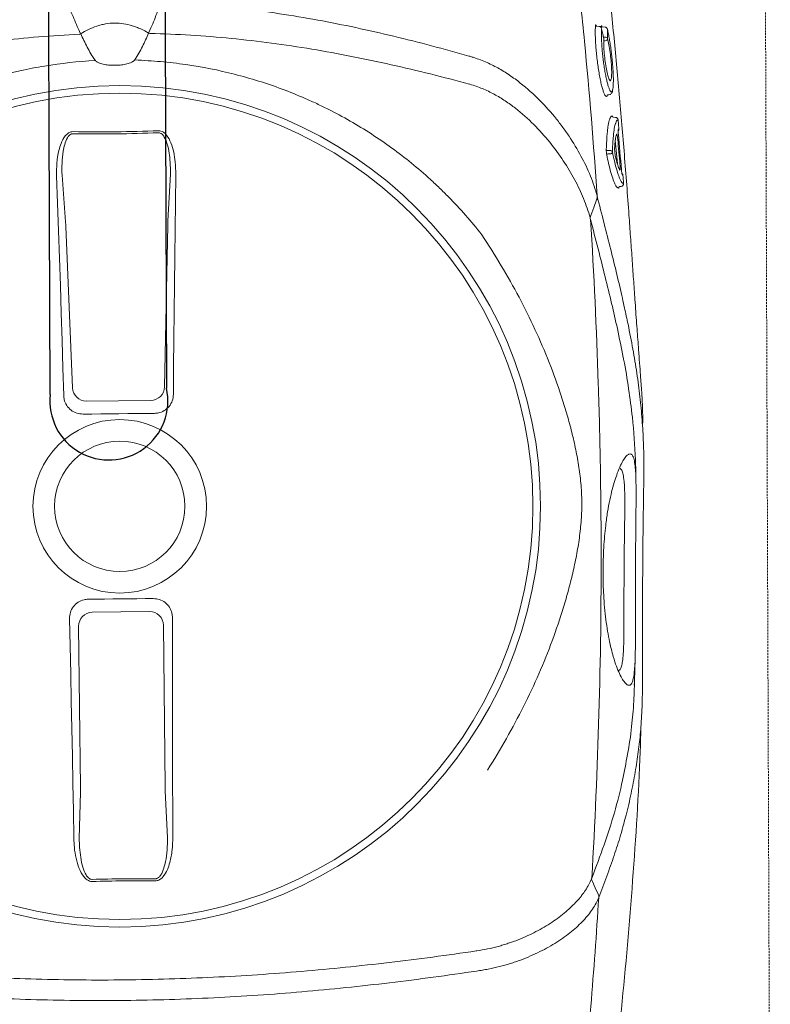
# Model space of a CAD drawing. Header units: inches. Extents: x 1703 to 137267, y -37098 to 14102.
# Tile 30 of 142: x 39345 to 39536, y 7612 to 7862. Entities that reach past the tile are written whole.
import ezdxf

# ---------------------------------------------------------------- set-up
doc = ezdxf.new("R2010")
doc.units = ezdxf.units.IN
doc.header["$MEASUREMENT"] = 0
doc.linetypes.add('11aa1PB-bd$0$11aa1PB-af$0$TRATTEGGIATA', pattern=[0.75, 0.5, -0.25])
doc.layers.add('CKD Equipments', color=252, linetype='Continuous', lineweight=0)
doc.layers.add('FAINTEQUIP', color=252, linetype='Continuous', lineweight=0)
doc.layers.add('EQUIPMENT', color=1, linetype='Continuous')

# ---------------------------------------------------------------- blocks, each defined once
blk = doc.blocks.new('G$C62143A14')
at = {"linetype": 'Continuous', "lineweight": 0}
for p, q in [((295.02, 347.96), (294.44, 348.02)), ((296.51, 347.79), (295.72, 347.85)), ((295.57, 347.57), (295.56, 347.78)), ((295.62, 347.42), (295.63, 347.34)), ((297.11, 347.26), (297.12, 347.17)), ((297.14, 330.54), (297.51, 330.6)), ((299.19, 324.84), (298.65, 324.89)), ((299.65, 313.02), (299.11, 319.03)), ((186.05, 310.43), (185.4, 298.56)), ((159.41, 298.28), (158.51, 310.14)), ((299.93, 306.87), (299.54, 307.1)), ((300.25, 307.25), (300.6, 307.28)), ((161.16, 256.1), (159.47, 297.14)), ((185.36, 297.41), (184.56, 256.36)), ((181.11, 252.93), (164.68, 252.75)), ((166.18, 199.09), (180.76, 199.25)), ((163.17, 154.51), (162.73, 195.56)), ((184.29, 195.79), (184.73, 154.75)), ((162.89, 141.56), (163.17, 153.37)), ((184.76, 153.6), (185.3, 141.8)), ((263.88, 107.91), (263.87, 107.91))]:
    blk.add_line(p, q, dxfattribs=at)
at = {"linetype": 'Continuous', "lineweight": 0, "flags": 128}
for points in [[(297.14, 316.41), (297.53, 316.42), (297.75, 316.42)], [(297.76, 315.55), (297.54, 315.55), (297.25, 315.55)], [(187.42, 310.28), (187.32, 303.32), (187.24, 296.35), (187.15, 289.38), (187.08, 282.4), (187.01, 275.42), (186.94, 268.44), (186.88, 261.45), (186.82, 254.46)], [(158.93, 254.16), (158.73, 261.15), (158.52, 268.13), (158.3, 275.11), (158.08, 282.09), (157.85, 289.07), (157.62, 296.03), (157.38, 303), (157.14, 309.95)], [(294.35, 303.89), (293.65, 301.9), (292.93, 299.88)], [(294.36, 303.9), (294.36, 303.9), (294.36, 303.9)], [(182.02, 249.63), (179.75, 249.61), (177.48, 249.59), (175.2, 249.56), (172.93, 249.54), (170.66, 249.51), (168.39, 249.49), (166.11, 249.46), (163.84, 249.43)], [(165.21, 202.39), (167.27, 202.41), (169.32, 202.43), (171.38, 202.45), (173.44, 202.47), (175.49, 202.49), (177.55, 202.52), (179.61, 202.54), (181.66, 202.57)], [(186.57, 197.69), (186.57, 190.71), (186.56, 183.73), (186.57, 176.75), (186.58, 169.78), (186.59, 162.81), (186.61, 155.85), (186.64, 148.89), (186.67, 141.94)], [(161.51, 141.67), (161.39, 148.62), (161.27, 155.58), (161.14, 162.54), (161, 169.51), (160.86, 176.48), (160.72, 183.45), (160.56, 190.43), (160.41, 197.41)], [(294.76, 127.41), (294.02, 129.04), (293.28, 130.69)]]:
    blk.add_lwpolyline(points, dxfattribs=at)
at = {"linetype": 'Continuous', "lineweight": 0}
for radius in [106.93, 105, 22.05, 16.56]:
    blk.add_circle((173.18, 226), radius, dxfattribs=at)
for centre, radius, start, end in [((294.94, 347.26), 0.7, 12.661, 83.5815), ((157.41, 358.16), 13.42, 294.4256, 295.9261), ((157.61, 342.91), 6.49, 29.2266, 32.2639), ((186.11, 358.47), 13.42, 245.3063, 246.8069), ((296.43, 347.09), 0.7, 13.9483, 83.5267), ((296.58, 344.61), 0.647, 25.9821, 94.7257), ((296.48, 344.98), 0.693, 275.2747, 353.0745), ((298.68, 325.23), 0.348, 185.1947, 265.5072), ((299.12, 324.15), 0.697, 5.1574, 85.494), ((168.31, 679.42), 358.79, 268.8832, 272.3492), ((168.31, 679.3), 358.14, 268.8832, 272.3493), ((299.33, 321.9), 0.695, 318.7848, 5.7695), ((297.12, 316.75), 0.335, 206.4693, 272.844), ((297.27, 315.2), 0.351, 93.7086, 162.6713), ((297.78, 315.75), 0.67, 26.2861, 92.8593), ((297.71, 316.25), 0.701, 273.6779, 342.8405), ((300.37, 310.04), 0.693, 4.1684, 50.6673), ((300.53, 307.98), 0.698, 275.8053, 4.7892), ((300.28, 306.9), 0.349, 95.7954, 184.7427), ((164.68, 256.28), 3.53, 182.7979, 269.9804), ((181.03, 256.45), 3.53, 271.252, 358.4345), ((166.26, 195.57), 3.53, 91.3072, 180.1404), ((180.76, 195.72), 3.53, 1.0921, 89.9252), ((178.06, -227.41), 358.79, 89.3354, 91.8971), ((178.06, -227.34), 358.19, 89.3355, 91.897)]:
    blk.add_arc(centre, radius, start, end, dxfattribs=at)
for centre, major_axis, start_param, end_param in [((159.19, 296.52), (0.09, -3.5), 1.744011, 2.093077), ((185.66, 296.81), (-0.02, -3.5), 4.190109, 4.539174), ((162.86, 155.12), (0.09, -3.5), 1.045879, 1.394945), ((185.03, 155.36), (-0.02, -3.5), 4.88824, 5.237306)]:
    blk.add_ellipse(centre, major_axis=major_axis, ratio=0.086139, start_param=start_param, end_param=end_param, dxfattribs=at)
for points, knots in [([(286.94, 383.13), (287.76, 376.65), (288.53, 370.15), (289.98, 357.15), (290.66, 350.64), (292.54, 331.08), (293.61, 318), (294.49, 304.89)], [0, 0, 0, 0, 0.25, 0.25, 0.5, 0.5, 1, 1, 1, 1]), ([(306.03, 246.53), (306.05, 246.74), (306.1, 247.44), (306.09, 249.1), (306.02, 251.41), (305.91, 253.61), (305.79, 255.51), (305.64, 257.64), (305.45, 260.19), (305.22, 263.27), (304.97, 266.57), (304.74, 269.7), (304.53, 272.52), (304.32, 275.47), (304.06, 279.2), (303.74, 283.72), (303.37, 289.07), (302.98, 294.49), (302.53, 300.72), (302.02, 307.68), (301.42, 315.36), (300.79, 323.06), (300.12, 330.75), (299.43, 338.41), (298.7, 346.04), (297.93, 353.61), (297.11, 361.08), (296.25, 368.42), (295.34, 375.55), (294.6, 380.92), (294.16, 383.8), (294.06, 384.46)], [0, 0, 0, 0, 0.00345, 0.046619, 0.089766, 0.112425, 0.13508, 0.158154, 0.181221, 0.209069, 0.237397, 0.25624, 0.275086, 0.294404, 0.313726, 0.346115, 0.37852, 0.411676, 0.44484, 0.491581, 0.538367, 0.585123, 0.633242, 0.681401, 0.729516, 0.779903, 0.830337, 0.880732, 0.93264, 0.98459, 1, 1, 1, 1]), ([(82.05, 338.49), (88.31, 340.43), (94.62, 342.26), (104.17, 344.77), (107.37, 345.57), (113.78, 347.08), (117, 347.79), (126.68, 349.77), (133.19, 350.9), (143.02, 352.25), (146.31, 352.64), (152.9, 353.29), (156.2, 353.56), (159.5, 353.76)], [0, 0, 0, 0, 0.25, 0.25, 0.375, 0.375, 0.5, 0.5, 0.75, 0.75, 0.875, 0.875, 1, 1, 1, 1]), ([(159.99, 353.53), (160.13, 353.19), (160.28, 352.84), (160.43, 352.5), (160.72, 351.82), (161.01, 351.14), (161.3, 350.47), (161.59, 349.79), (161.88, 349.11), (162.18, 348.43), (162.47, 347.76), (162.76, 347.08), (163.05, 346.4)], [0.0002616, 0.0002616, 0.0002616, 0.0002616, 0.00188464, 0.00188464, 0.00188464, 0.00508207, 0.00508207, 0.00508207, 0.00827951, 0.00827951, 0.00827951, 0.01147698, 0.01147698, 0.01147698, 0.01147698]), ([(180.5, 346.27), (181.01, 347.27), (181.28, 347.96), (181.56, 348.64), (181.83, 349.32), (182.11, 350.01), (182.38, 350.69), (182.66, 351.38), (182.94, 352.06), (183.21, 352.74), (183.35, 353.09), (183.49, 353.44), (183.64, 353.79)], [0, 0, 0, 0, 0.00319655, 0.00319655, 0.00319655, 0.00639307, 0.00639307, 0.00639307, 0.00958958, 0.00958958, 0.00958958, 0.01121538, 0.01121538, 0.01121538, 0.01121538]), ([(184.11, 354.02), (187.42, 353.89), (190.73, 353.7), (197.33, 353.19), (200.62, 352.87), (210.48, 351.74), (217.01, 350.75), (226.74, 348.97), (229.97, 348.33), (236.41, 346.95), (239.63, 346.22), (249.23, 343.92), (255.57, 342.23), (261.88, 340.42)], [0, 0, 0, 0, 0.125, 0.125, 0.25, 0.25, 0.5, 0.5, 0.625, 0.625, 0.75, 0.75, 1, 1, 1, 1]), ([(180.5, 346.27), (179.86, 346.65), (179.19, 347.01), (178.15, 347.48), (177.8, 347.62), (177.09, 347.9), (176.73, 348.02), (174.91, 348.58), (173.41, 348.82), (171.09, 348.8), (170.32, 348.73), (169.18, 348.53), (168.8, 348.44), (168.06, 348.25), (167.7, 348.14), (165.9, 347.54), (164.56, 346.88), (163.28, 346.09)], [0, 0, 0, 0, 0.125, 0.125, 0.1875, 0.1875, 0.25, 0.25, 0.5, 0.5, 0.625, 0.625, 0.6875, 0.6875, 0.75, 0.75, 1, 1, 1, 1]), ([(296.72, 330.21), (296.64, 330.29), (296.48, 330.46), (296.21, 331.05), (295.92, 331.89), (295.62, 332.98), (295.33, 334.28), (295.04, 335.76), (294.78, 337.37), (294.55, 339.07), (294.35, 340.79), (294.2, 342.5), (294.09, 344.13), (294.03, 345.63), (294.02, 346.99), (294.05, 347.73), (294.07, 348.1)], [0, 0, 0, 0, 0.071618, 0.142753, 0.213878, 0.286427, 0.35898, 0.431664, 0.504338, 0.576108, 0.647879, 0.719404, 0.790924, 0.860781, 0.930635, 1, 1, 1, 1]), ([(294.07, 348.1), (294.07, 348.14), (294.08, 348.25), (294.11, 348.34), (294.16, 348.32), (294.21, 348.25), (294.23, 348.16), (294.23, 348.15)], [0, 0, 0, 0, 0.154961, 0.423114, 0.700286, 0.983621, 1, 1, 1, 1]), ([(294.44, 348.03), (294.42, 348.03), (294.36, 348.03), (294.29, 348.08), (294.24, 348.12), (294.22, 348.15), (294.22, 348.15), (294.22, 348.15)], [0, 0, 0, 0, 0.182746, 0.439819, 0.656767, 0.84565, 1, 1, 1, 1]), ([(295.56, 347.78), (295.56, 347.89), (295.56, 347.98), (295.58, 348.11), (295.59, 348.15), (295.61, 348.17), (295.62, 348.16), (295.64, 348.15), (295.65, 348.13), (295.67, 348.09), (295.68, 348.06), (295.7, 347.99), (295.71, 347.95), (295.72, 347.85)], [0, 0, 0, 0, 0.25, 0.25, 0.5, 0.5, 0.625, 0.625, 0.75, 0.75, 0.875, 0.875, 1, 1, 1, 1]), ([(162.9, 345.95), (156.01, 345.65), (149.15, 345.08), (138.9, 343.85), (135.48, 343.38), (128.69, 342.33), (125.3, 341.74), (115.17, 339.84), (108.47, 338.36), (98.51, 335.9), (95.2, 335.04), (88.61, 333.25), (85.33, 332.31), (82.06, 331.35)], [0, 0, 0, 0, 0.25, 0.25, 0.375, 0.375, 0.5, 0.5, 0.75, 0.75, 0.875, 0.875, 1, 1, 1, 1]), ([(163.28, 346.09), (163.79, 344.92), (164.33, 343.78), (165.22, 342.1), (165.53, 341.55), (166.18, 340.47), (166.53, 339.93), (166.9, 339.41)], [0, 0, 0, 0, 0.5, 0.5, 0.75, 0.75, 1, 1, 1, 1]), ([(177.03, 339.52), (177.39, 340.05), (177.72, 340.59), (178.35, 341.69), (178.65, 342.25), (179.5, 343.94), (180.02, 345.1), (180.5, 346.27)], [0, 0, 0, 0, 0.25, 0.25, 0.5, 0.5, 1, 1, 1, 1]), ([(262.02, 333.28), (258.73, 334.18), (255.43, 335.04), (248.8, 336.69), (245.48, 337.48), (235.46, 339.73), (228.74, 341.06), (218.57, 342.75), (215.17, 343.26), (208.35, 344.16), (204.93, 344.56), (194.65, 345.57), (187.78, 345.99), (180.88, 346.15)], [0, 0, 0, 0, 0.125, 0.125, 0.25, 0.25, 0.5, 0.5, 0.625, 0.625, 0.75, 0.75, 1, 1, 1, 1]), ([(295.63, 347.34), (295.62, 347.01), (295.59, 346.34), (295.6, 345.13), (295.65, 343.78), (295.75, 342.35), (295.88, 340.86), (296.05, 339.36), (296.26, 337.87), (296.48, 336.46), (296.73, 335.15), (296.99, 333.98), (297.26, 332.99), (297.49, 332.28), (297.62, 332.01), (297.67, 331.9)], [0, 0, 0, 0, 0.077175, 0.156582, 0.233739, 0.313124, 0.390191, 0.469435, 0.547696, 0.628206, 0.706882, 0.787758, 0.867927, 0.950446, 1, 1, 1, 1]), ([(296.18, 344.87), (296.1, 345.24), (296.02, 345.6), (295.94, 345.96), (295.84, 346.42), (295.73, 346.88), (295.63, 347.34)], [0, 0, 0, 0, 0.002000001, 0.002000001, 0.002000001, 0.004555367, 0.004555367, 0.004555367, 0.004555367]), ([(298.45, 331.95), (298.46, 331.99), (298.52, 332.19), (298.57, 332.76), (298.62, 333.69), (298.62, 334.81), (298.58, 336.08), (298.5, 337.45), (298.38, 338.92), (298.23, 340.41), (298.05, 341.92), (297.84, 343.39), (297.62, 344.77), (297.38, 346.07), (297.21, 346.8), (297.12, 347.17)], [0, 0, 0, 0, 0.020975, 0.103092, 0.183625, 0.266595, 0.345335, 0.426326, 0.505338, 0.586596, 0.666706, 0.749125, 0.829586, 0.912317, 1, 1, 1, 1]), ([(297.12, 347.17), (297.13, 346.81), (297.13, 346.45), (297.14, 346.09), (297.15, 345.69), (297.16, 345.29), (297.16, 344.9)], [0, 0, 0, 0, 0.002000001, 0.002000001, 0.002000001, 0.004185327, 0.004185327, 0.004185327, 0.004185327]), ([(296.09, 345.25), (296.17, 345.25), (296.31, 345.25), (296.46, 345.26), (296.53, 345.26)], [0, 0, 0, 0, 0.492258, 1, 1, 1, 1]), ([(297.58, 334.47), (297.49, 334.68), (297.28, 335.14), (296.94, 336.58), (296.61, 338.45), (296.35, 340.55), (296.19, 342.58), (296.15, 344.02), (296.17, 344.68), (296.18, 344.87)], [0, 0, 0, 0, 0.13658, 0.298557, 0.459137, 0.618553, 0.777567, 0.932744, 1, 1, 1, 1]), ([(296.54, 344.29), (296.47, 344.29), (296.39, 344.29), (296.32, 344.28), (296.25, 344.28), (296.18, 344.28), (296.16, 344.28)], [0.0009424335, 0.0009424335, 0.0009424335, 0.0009424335, 0.0012598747, 0.0012598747, 0.0012598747, 0.0015659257, 0.0015659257, 0.0015659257, 0.0015659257]), ([(297.16, 344.9), (297.28, 344.39), (297.51, 343.38), (297.82, 341.35), (298.05, 339.26), (298.19, 337.27), (298.2, 335.69), (298.16, 334.78), (298.09, 334.62), (298.08, 334.61)], [0, 0, 0, 0, 0.171047, 0.337716, 0.501919, 0.665785, 0.826587, 0.987812, 1, 1, 1, 1]), ([(261.89, 340.42), (262.18, 340.34), (262.47, 340.26), (263.05, 340.09), (263.34, 340), (264.19, 339.71), (264.75, 339.51), (266.4, 338.85), (267.46, 338.35), (269.53, 337.27), (270.53, 336.68), (272.48, 335.43), (273.41, 334.77), (276.1, 332.73), (277.76, 331.28), (280.86, 328.24), (282.3, 326.66), (283.99, 324.62), (284.32, 324.21), (284.96, 323.38), (285.28, 322.97), (286.2, 321.73), (286.79, 320.9), (288.47, 318.4), (289.48, 316.71), (291.29, 313.34), (292.1, 311.64), (293.13, 309.09), (293.45, 308.23), (294.02, 306.53), (294.28, 305.68), (294.5, 304.84)], [0, 0, 0, 0, 0.015625, 0.015625, 0.03125, 0.03125, 0.0625, 0.0625, 0.125, 0.125, 0.1875, 0.1875, 0.25, 0.25, 0.375, 0.375, 0.5, 0.5, 0.53125, 0.53125, 0.5625, 0.5625, 0.625, 0.625, 0.75, 0.75, 0.875, 0.875, 0.9375, 0.9375, 1, 1, 1, 1]), ([(79.75, 293.03), (82.31, 296.45), (85.04, 299.7), (90.82, 305.84), (93.86, 308.74), (100.26, 314.21), (103.61, 316.77), (108.01, 319.76), (108.9, 320.35), (110.69, 321.5), (111.6, 322.06), (114.34, 323.72), (116.19, 324.76), (121.81, 327.74), (125.65, 329.52), (133.49, 332.64), (137.5, 334), (142.63, 335.43), (143.66, 335.7), (145.73, 336.21), (146.78, 336.46), (149.91, 337.15), (152, 337.55), (158.29, 338.58), (162.49, 339.04), (166.97, 339.32)], [0, 0, 0, 0, 0.125, 0.125, 0.25, 0.25, 0.375, 0.375, 0.40625, 0.40625, 0.4375, 0.4375, 0.5, 0.5, 0.625, 0.625, 0.75, 0.75, 0.78125, 0.78125, 0.8125, 0.8125, 0.875, 0.875, 1, 1, 1, 1]), ([(166.9, 339.41), (166.97, 339.32), (167.04, 339.24), (167.21, 339.09), (167.3, 339.02), (167.59, 338.84), (167.79, 338.74), (168.21, 338.57), (168.43, 338.5), (168.86, 338.38), (169.08, 338.33), (169.74, 338.21), (170.18, 338.15), (171.08, 338.08), (171.53, 338.07), (172.43, 338.08), (172.88, 338.1), (173.77, 338.19), (174.21, 338.25), (174.86, 338.39), (175.08, 338.45), (175.51, 338.58), (175.72, 338.65), (176.14, 338.83), (176.35, 338.93), (176.63, 339.12), (176.72, 339.19), (176.89, 339.34), (176.96, 339.43), (177.03, 339.52)], [0, 0, 0, 0, 0.03125, 0.03125, 0.0625, 0.0625, 0.125, 0.125, 0.1875, 0.1875, 0.25, 0.25, 0.375, 0.375, 0.5, 0.5, 0.625, 0.625, 0.75, 0.75, 0.8125, 0.8125, 0.875, 0.875, 0.9375, 0.9375, 0.96875, 0.96875, 1, 1, 1, 1]), ([(176.96, 339.43), (179.33, 339.32), (181.45, 339.19), (184.64, 338.91), (185.7, 338.8), (187.83, 338.55), (188.88, 338.42), (194.15, 337.67), (198.29, 336.84), (206.46, 334.76), (210.49, 333.5), (216.42, 331.29), (218.39, 330.49), (221.31, 329.22), (222.28, 328.78), (224.21, 327.87), (225.17, 327.41), (229.93, 325.02), (233.59, 322.91), (240.66, 318.33), (244.06, 315.86), (248.96, 311.86), (250.56, 310.48), (252.91, 308.34), (253.69, 307.62), (255.22, 306.14), (255.98, 305.39), (259.71, 301.59), (262.53, 298.39), (265.16, 295.03)], [0, 0, 0, 0, 0.0625, 0.0625, 0.09375, 0.09375, 0.125, 0.125, 0.25, 0.25, 0.375, 0.375, 0.4375, 0.4375, 0.46875, 0.46875, 0.5, 0.5, 0.625, 0.625, 0.75, 0.75, 0.8125, 0.8125, 0.84375, 0.84375, 0.875, 0.875, 1, 1, 1, 1]), ([(292.69, 299.36), (292.26, 300.96), (291.71, 302.57), (290.72, 305), (290.36, 305.81), (289.6, 307.43), (289.2, 308.23), (287.91, 310.65), (286.95, 312.24), (284.85, 315.42), (283.7, 316.99), (281.18, 320.09), (279.83, 321.59), (276.94, 324.47), (275.4, 325.86), (272.9, 327.8), (272.03, 328.43), (270.67, 329.33), (270.21, 329.62), (269.28, 330.18), (268.8, 330.46), (267.36, 331.24), (266.37, 331.72), (264.32, 332.57), (263.27, 332.94), (262.17, 333.24)], [0, 0, 0, 0, 0.125, 0.125, 0.1875, 0.1875, 0.25, 0.25, 0.375, 0.375, 0.5, 0.5, 0.625, 0.625, 0.75, 0.75, 0.8125, 0.8125, 0.84375, 0.84375, 0.875, 0.875, 0.9375, 0.9375, 1, 1, 1, 1]), ([(298.08, 334.61), (298.03, 334.43), (297.92, 334.05), (297.73, 334.1), (297.6, 334.43), (297.58, 334.47)], [0, 0, 0, 0, 0.442836, 0.93482, 1, 1, 1, 1]), ([(297.02, 330.3), (296.99, 330.26), (296.91, 330.11), (296.8, 330.17), (296.72, 330.21)], [0, 0, 0, 0, 0.2883186, 1, 1, 1, 1]), ([(297.14, 330.54), (297.14, 330.52), (297.1, 330.38), (297.05, 330.33), (297.02, 330.3)], [0, 0, 0, 0, 0.259715, 1, 1, 1, 1]), ([(297.51, 330.6), (297.64, 330.62), (297.9, 330.67), (298.14, 330.93), (298.31, 331.23), (298.4, 331.47), (298.43, 331.67), (298.44, 331.91)], [0, 0, 0, 0, 0.17949, 0.37827, 0.600214, 0.910843, 1, 1, 1, 1]), ([(297.67, 331.9), (297.7, 331.83), (297.81, 331.57), (297.99, 331.36), (298.2, 331.32), (298.35, 331.52), (298.42, 331.83), (298.45, 331.95)], [0, 0, 0, 0, 0.090668, 0.336678, 0.578374, 0.827655, 1, 1, 1, 1]), ([(296.82, 316.6), (296.85, 317.77), (296.91, 318.83), (297.01, 320.26), (297.05, 320.72), (297.12, 321.35), (297.14, 321.56), (297.19, 321.95), (297.21, 322.14), (297.34, 323.04), (297.46, 323.63), (297.62, 324.2), (297.65, 324.31), (297.72, 324.5), (297.76, 324.59), (297.87, 324.83), (297.94, 324.95), (298.02, 325.04)], [0, 0, 0, 0, 0.25, 0.25, 0.375, 0.375, 0.4375, 0.4375, 0.5, 0.5, 0.75, 0.75, 0.8125, 0.8125, 0.875, 0.875, 1, 1, 1, 1]), ([(298.34, 325.2), (298.34, 325.19), (298.36, 325.18), (298.39, 325.12), (298.41, 325.05), (298.41, 325.05), (298.41, 325.05), (298.41, 325.05), (298.41, 325.05), (298.41, 325.03), (298.41, 325.02), (298.42, 325.01)], [0, 0, 0, 0, 0.360471, 0.996119, 1, 1, 1, 1, 1, 1, 1.104216, 1.104216, 1.104216, 1.104216]), ([(299.21, 323.4), (299.17, 323.3), (299.01, 322.93), (298.78, 321.67), (298.58, 319.9), (298.44, 317.97), (298.4, 316.69), (298.38, 316.05)], [0, 0, 0, 0, 0.101558, 0.36428, 0.634712, 0.816091, 1, 1, 1, 1]), ([(299.81, 324.21), (299.68, 324.19), (299.47, 324.14), (299.28, 323.61), (299.21, 323.4)], [0, 0, 0, 0, 0.608975, 1, 1, 1, 1]), ([(300.02, 321.97), (299.98, 322.44), (299.94, 322.9), (299.89, 323.37), (299.87, 323.65), (299.84, 323.93), (299.81, 324.21)], [0, 0, 0, 0, 0.002, 0.002, 0.002, 0.003216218, 0.003216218, 0.003216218, 0.003216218]), ([(157.14, 309.95), (157.13, 311.04), (157.12, 313.22), (157.56, 316.01), (158.26, 318.33), (159.01, 319.82), (159.93, 320.77), (160.64, 321.18), (161.14, 321.21), (161.33, 321.23)], [0, 0, 0, 0, 0.25332, 0.506196, 0.65059, 0.817687, 0.886369, 0.955719, 1, 1, 1, 1]), ([(161.31, 320.69), (161.18, 320.69), (160.86, 320.66), (160.54, 320.45), (160.2, 320.13), (159.65, 319.36), (159.16, 317.99), (158.7, 315.82), (158.44, 313.21), (158.49, 311.17), (158.51, 310.14)], [0, 0, 0, 0, 0.034894, 0.07906, 0.092988, 0.155615, 0.320186, 0.468315, 0.732642, 1, 1, 1, 1]), ([(182.99, 321.46), (183.22, 321.44), (183.67, 321.42), (184.43, 321.02), (185.38, 320.07), (186.27, 318.31), (186.94, 316.01), (187.36, 313.28), (187.4, 311.36), (187.42, 310.28)], [0, 0, 0, 0, 0.0522268, 0.1042313, 0.1923821, 0.3606157, 0.5543927, 0.7486822, 1, 1, 1, 1]), ([(186.05, 310.43), (186.05, 311.45), (186.05, 313.24), (185.78, 315.8), (185.34, 317.95), (184.73, 319.59), (184.06, 320.51), (183.55, 320.86), (183.22, 320.94), (183.06, 320.93), (183.01, 320.93)], [0, 0, 0, 0, 0.265211, 0.46586, 0.668447, 0.834858, 0.915193, 0.958561, 0.988769, 1, 1, 1, 1]), ([(298.95, 317.07), (298.97, 317.47), (299, 317.84), (299.05, 318.52), (299.09, 318.84), (299.2, 319.71), (299.29, 320.17), (299.39, 320.51)], [0, 0, 0, 0, 0.25, 0.25, 0.5, 0.5, 1, 1, 1, 1]), ([(299.39, 320.51), (299.41, 320.58), (299.44, 320.6), (299.48, 320.55), (299.5, 320.52), (299.53, 320.44), (299.55, 320.39), (299.58, 320.27), (299.59, 320.2), (299.63, 320.04), (299.64, 319.95), (299.67, 319.75), (299.69, 319.65), (299.71, 319.44), (299.72, 319.33), (299.73, 319.22)], [0, 0, 0, 0, 0.25, 0.25, 0.375, 0.375, 0.5, 0.5, 0.625, 0.625, 0.75, 0.75, 0.875, 0.875, 1, 1, 1, 1]), ([(299.9, 320.47), (299.88, 320.64), (299.87, 320.8), (299.86, 321.04), (299.86, 321.11), (299.85, 321.25), (299.85, 321.32), (299.85, 321.45), (299.85, 321.51), (299.86, 321.61), (299.86, 321.66), (299.88, 321.78), (299.89, 321.83), (299.91, 321.85)], [0, 0, 0, 0, 0.25, 0.25, 0.375, 0.375, 0.5, 0.5, 0.625, 0.625, 0.75, 0.75, 1, 1, 1, 1]), ([(296.94, 315.3), (296.92, 315.4), (296.9, 315.5), (296.87, 315.71), (296.86, 315.83), (296.84, 316.06), (296.83, 316.18), (296.82, 316.4), (296.82, 316.5), (296.82, 316.6)], [0, 0, 0, 0, 0.25, 0.25, 0.5, 0.5, 0.75, 0.75, 1, 1, 1, 1]), ([(299.54, 307.1), (299.53, 307.1), (299.38, 307.19), (299.02, 307.89), (298.46, 309.27), (297.9, 311.14), (297.39, 313.18), (297.09, 314.59), (296.94, 315.3)], [0, 0, 0, 0, 0.014248, 0.225084, 0.445739, 0.672661, 0.835112, 1, 1, 1, 1]), ([(298.38, 316.05), (298.57, 315.15), (298.96, 313.34), (299.55, 311.21), (300.06, 309.65), (300.35, 309.1), (300.47, 308.88)], [0, 0, 0, 0, 0.266556, 0.54057, 0.811878, 1, 1, 1, 1]), ([(299.12, 315.04), (299.11, 315.1), (299.1, 315.18), (299.07, 315.33), (299.05, 315.42), (299.02, 315.68), (298.99, 315.87), (298.97, 316.15), (298.96, 316.24), (298.95, 316.43), (298.95, 316.52), (298.94, 316.69), (298.94, 316.78), (298.94, 316.93), (298.94, 317.01), (298.95, 317.07)], [0, 0, 0, 0, 0.125, 0.125, 0.25, 0.25, 0.5, 0.5, 0.625, 0.625, 0.75, 0.75, 0.875, 0.875, 1, 1, 1, 1]), ([(300.19, 311.52), (300.11, 311.7), (300.02, 311.9), (299.85, 312.38), (299.76, 312.65), (299.49, 313.53), (299.31, 314.23), (299.12, 315.04)], [0, 0, 0, 0, 0.25, 0.25, 0.5, 0.5, 1, 1, 1, 1]), ([(300.3, 312.85), (300.31, 312.74), (300.32, 312.63), (300.33, 312.42), (300.33, 312.31), (300.34, 312.12), (300.34, 312.03), (300.34, 311.86), (300.33, 311.78), (300.32, 311.59), (300.3, 311.51), (300.26, 311.46), (300.25, 311.46), (300.22, 311.47), (300.21, 311.49), (300.19, 311.52)], [0, 0, 0, 0, 0.125, 0.125, 0.25, 0.25, 0.375, 0.375, 0.5, 0.5, 0.75, 0.75, 0.875, 0.875, 1, 1, 1, 1]), ([(300.92, 310.22), (300.9, 310.24), (300.88, 310.3), (300.84, 310.42), (300.83, 310.47), (300.81, 310.57), (300.8, 310.63), (300.76, 310.82), (300.74, 310.97), (300.7, 311.28), (300.68, 311.45), (300.67, 311.62)], [0, 0, 0, 0, 0.25, 0.25, 0.375, 0.375, 0.5, 0.5, 0.75, 0.75, 1, 1, 1, 1]), ([(300.47, 308.88), (300.53, 308.75), (300.7, 308.38), (300.95, 308.11), (301.14, 308.06), (301.23, 308.04)], [0, 0, 0, 0, 0.205685, 0.600472, 1, 1, 1, 1]), ([(301.23, 308.04), (301.19, 308.5), (301.15, 308.97), (301.11, 309.43), (301.1, 309.65), (301.08, 309.87), (301.06, 310.1)], [0, 0, 0, 0, 0.002, 0.002, 0.002, 0.002950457, 0.002950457, 0.002950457, 0.002950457]), ([(299.98, 307.08), (299.98, 307.07), (299.98, 307.05), (299.98, 307.04), (299.98, 307), (299.97, 306.9), (299.95, 306.88), (299.93, 306.87)], [-0.134772, -0.134772, -0.134772, -0.134772, 0, 0, 0, 0.374519, 1, 1, 1, 1]), ([(294.5, 304.84), (294.51, 304.77), (294.52, 304.69), (294.53, 304.52), (294.53, 304.43), (294.51, 304.27), (294.49, 304.19), (294.43, 304.04), (294.4, 303.97), (294.36, 303.9)], [0, 0, 0, 0, 0.25, 0.25, 0.5, 0.5, 0.75, 0.75, 1, 1, 1, 1]), ([(294.5, 304.84), (294.5, 304.84), (294.5, 304.85), (294.49, 304.86), (294.49, 304.87), (294.49, 304.88), (294.49, 304.89)], [0, 0, 0, 0, 0.000033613, 0.000033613, 0.000033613, 0.0000984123, 0.0000984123, 0.0000984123, 0.0000984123]), ([(294.49, 304.89), (295.09, 302.54), (296.29, 297.84), (297.97, 291.2), (299.52, 284.89), (300.69, 279.97), (301.27, 277.25), (301.44, 276.45)], [0, 0, 0, 0, 0.225239, 0.450475, 0.677754, 0.905051, 1, 1, 1, 1]), ([(292.81, 298.92), (293.68, 285.01), (294.34, 271.07), (295.02, 250.13), (295.19, 243.14), (295.43, 229.15), (295.5, 222.15), (295.54, 201.17), (295.36, 187.21), (294.56, 159.32), (293.96, 145.4), (293.13, 131.5)], [0, 0, 0, 0, 0.25, 0.25, 0.375, 0.375, 0.5, 0.5, 0.75, 0.75, 1, 1, 1, 1]), ([(301.12, 263.85), (300.65, 266.26), (299.77, 270.69), (298.2, 277.53), (296.56, 284.26), (294.77, 291.32), (293.46, 296.39), (292.81, 298.92)], [0, 0, 0, 0, 0.229395, 0.422012, 0.614832, 0.807537, 1, 1, 1, 1]), ([(265.16, 295.03), (266.9, 292.42), (268.56, 289.8), (271.72, 284.5), (273.22, 281.83), (276.08, 276.42), (277.43, 273.7), (279.98, 268.18), (281.17, 265.39), (283.41, 259.74), (284.44, 256.91), (285.85, 252.62), (286.3, 251.18), (287.14, 248.29), (287.54, 246.84), (288.29, 243.91), (288.64, 242.44), (289.27, 239.47), (289.55, 237.97), (290.02, 234.96), (290.22, 233.44), (290.43, 231.13), (290.49, 230.35), (290.55, 229.19), (290.56, 228.8), (290.59, 228.01), (290.6, 227.62), (290.62, 225.65), (290.56, 224.09), (290.35, 221.02), (290.18, 219.49), (289.77, 216.47), (289.52, 214.97), (288.95, 211.99), (288.63, 210.51), (287.95, 207.58), (287.58, 206.12), (286.8, 203.23), (286.38, 201.79), (285.07, 197.5), (284.11, 194.66), (280.98, 186.21), (278.56, 180.65), (274.42, 172.38), (272.96, 169.66), (269.9, 164.27), (268.3, 161.61), (266.62, 158.98)], [0, 0, 0, 0, 0.0625, 0.0625, 0.125, 0.125, 0.1875, 0.1875, 0.25, 0.25, 0.3125, 0.3125, 0.34375, 0.34375, 0.375, 0.375, 0.40625, 0.40625, 0.4375, 0.4375, 0.46875, 0.46875, 0.484375, 0.484375, 0.492188, 0.492188, 0.5, 0.5, 0.53125, 0.53125, 0.5625, 0.5625, 0.59375, 0.59375, 0.625, 0.625, 0.65625, 0.65625, 0.6875, 0.6875, 0.75, 0.75, 0.875, 0.875, 0.9375, 0.9375, 1, 1, 1, 1]), ([(301.44, 276.45), (301.75, 275.05), (302.55, 271.44), (303.6, 265.92), (304.62, 259.79), (305.4, 253.83), (305.96, 247.99), (306.24, 243.12), (306.35, 239.27), (306.37, 236.26), (306.35, 232.9), (306.3, 229.24), (306.24, 225.22), (306.18, 221.07), (306.13, 216.7), (306.09, 212.1), (306.06, 207.11), (306.04, 201.95), (306.04, 196.95), (306.05, 192.75), (306.06, 189.23), (306.06, 186.3), (306.05, 183.54), (306.03, 180.52), (305.98, 177.38), (305.88, 174.2), (305.73, 171.32), (305.46, 167.82), (304.99, 163.66), (304.2, 158.49), (303.16, 153), (302.17, 148.58), (301.46, 146.05), (301.24, 145.3)], [0, 0, 0, 0, 0.033599, 0.086704, 0.14001, 0.193319, 0.246393, 0.299468, 0.326258, 0.353125, 0.379834, 0.406408, 0.428618, 0.451478, 0.47167, 0.492329, 0.516002, 0.540379, 0.564065, 0.588402, 0.605742, 0.623087, 0.640895, 0.658706, 0.685242, 0.711788, 0.738802, 0.765824, 0.81871, 0.871587, 0.924587, 0.977588, 1, 1, 1, 1]), ([(304.34, 232.77), (304.34, 233.59), (304.32, 235.34), (304.17, 240.5), (303.67, 247.37), (302.53, 255.86), (301.72, 260.92), (301.15, 263.69), (301.12, 263.85)], [0, 0, 0, 0, 0.076639, 0.163762, 0.518013, 0.751525, 0.985081, 1, 1, 1, 1]), ([(163.84, 249.43), (163.3, 249.48), (162.2, 249.57), (160.74, 250.39), (159.63, 251.6), (159.05, 252.94), (158.97, 253.82), (158.93, 254.16)], [0, 0, 0, 0, 0.216319, 0.432689, 0.648031, 0.863773, 1, 1, 1, 1]), ([(186.82, 254.46), (186.77, 253.91), (186.65, 252.81), (185.8, 251.35), (184.55, 250.26), (183.21, 249.71), (182.35, 249.65), (182.02, 249.63)], [0, 0, 0, 0, 0.21899, 0.438068, 0.655087, 0.870478, 1, 1, 1, 1]), ([(304.01, 184.73), (303.97, 184.22), (303.86, 183.03), (303.62, 181.83), (303.29, 180.95), (302.86, 180.52), (302.33, 180.49), (301.69, 180.94), (300.97, 181.91), (300.2, 183.37), (299.41, 185.28), (298.69, 187.43), (298.06, 189.77), (297.52, 192.16), (297.04, 194.87), (296.62, 197.87), (296.32, 200.95), (296.12, 203.96), (296.02, 206.73), (295.99, 209.52), (296.03, 212.49), (296.17, 215.56), (296.38, 218.45), (296.7, 221.56), (297.14, 224.68), (297.72, 227.74), (298.34, 230.38), (298.99, 232.61), (299.71, 234.69), (300.48, 236.52), (301.26, 237.97), (301.97, 238.89), (302.61, 239.35), (303.16, 239.35), (303.62, 238.79), (303.98, 237.69), (304.12, 236.37), (304.2, 235.72)], [0, 0, 0, 0, 0.026608, 0.06138, 0.0962, 0.130925, 0.168927, 0.207024, 0.245099, 0.283069, 0.316694, 0.350298, 0.37294, 0.395622, 0.418192, 0.438002, 0.457786, 0.474878, 0.488481, 0.502082, 0.518368, 0.53466, 0.550889, 0.567128, 0.590899, 0.614713, 0.640745, 0.66688, 0.692979, 0.729781, 0.766704, 0.803672, 0.840537, 0.880482, 0.920552, 0.960572, 1, 1, 1, 1]), ([(301.35, 209.93), (301.35, 210.19), (301.36, 211.47), (301.38, 213.82), (301.42, 217.11), (301.47, 220.46), (301.51, 223.57), (301.53, 226.21), (301.52, 228.58), (301.47, 230.66), (301.34, 232.62), (301.12, 234.17), (300.83, 235.18), (300.57, 235.43), (300.47, 235.53), (300.47, 235.53), (300.47, 235.53), (300.47, 235.53), (300.38, 235.62), (300.28, 235.71), (300.19, 235.8)], [0, 0, 0, 0, 0.014263, 0.071432, 0.130741, 0.207145, 0.286904, 0.364421, 0.443321, 0.542698, 0.643157, 0.777817, 0.912539, 1, 1, 1, 1, 1, 1, 1.081436, 1.081436, 1.081436, 1.081436]), ([(304.2, 235.72), (304.2, 235.72), (304.26, 235.25), (304.32, 233.87), (304.38, 231.79), (304.39, 229.49), (304.39, 227.19), (304.36, 224.56), (304.33, 221.57), (304.3, 218.26), (304.26, 214.65), (304.24, 211.81), (304.24, 210.23), (304.24, 209.92)], [0, 0, 0, 0, 0.0021857, 0.1486808, 0.2950678, 0.3936347, 0.4923949, 0.5907133, 0.6868358, 0.782863, 0.8795306, 0.9761461, 1, 1, 1, 1]), ([(299.89, 184.14), (299.99, 184.23), (300.1, 184.32), (300.2, 184.41), (300.2, 184.41), (300.2, 184.41), (300.2, 184.41), (300.25, 184.46), (300.44, 184.63), (300.69, 185.34), (300.95, 186.59), (301.14, 188.42), (301.24, 190.5), (301.29, 192.62), (301.31, 194.59), (301.32, 197.05), (301.32, 199.79), (301.32, 202.55), (301.32, 205.02), (301.33, 207.5), (301.34, 209.11), (301.35, 209.93)], [-0.088365, -0.088365, -0.088365, -0.088365, 0, 0, 0, 0, 0, 0, 0.042963, 0.162036, 0.283698, 0.405299, 0.528456, 0.591382, 0.654277, 0.728503, 0.80457, 0.856235, 0.909083, 0.954041, 1, 1, 1, 1]), ([(304.24, 209.92), (304.23, 208.94), (304.22, 206.98), (304.22, 203.98), (304.22, 201.01), (304.23, 197.79), (304.23, 194.6), (304.23, 191.57), (304.2, 189), (304.14, 186.89), (304.09, 185.47), (304.02, 184.88), (304.01, 184.73)], [0, 0, 0, 0, 0.0782123, 0.1564368, 0.2446658, 0.3329467, 0.4546253, 0.5765046, 0.703629, 0.8312553, 0.9586974, 1, 1, 1, 1]), ([(160.41, 197.41), (160.45, 197.96), (160.53, 199.07), (161.34, 200.56), (162.55, 201.68), (163.92, 202.29), (164.84, 202.36), (165.21, 202.39)], [0, 0, 0, 0, 0.214916, 0.429922, 0.642835, 0.854056, 1, 1, 1, 1]), ([(181.66, 202.57), (182.21, 202.52), (183.3, 202.43), (184.76, 201.61), (185.87, 200.4), (186.48, 199.02), (186.55, 198.08), (186.57, 197.69)], [0, 0, 0, 0, 0.21225, 0.424556, 0.635748, 0.847225, 1, 1, 1, 1]), ([(303.91, 180.58), (304.02, 182.73), (304.13, 185.07), (304.16, 187.42), (304.16, 187.6)], [0, 0, 0, 0, 0.919543, 1, 1, 1, 1]), ([(302.2, 162.92), (302.26, 163.21), (302.79, 165.97), (303.23, 169.58), (303.65, 173.93), (303.86, 177.33), (303.99, 180.67), (304.03, 183.21), (304.05, 184.25)], [0, 0, 0, 0, 0.042136, 0.404804, 0.566088, 0.727781, 0.888854, 1, 1, 1, 1]), ([(296.81, 65.48), (298.08, 75.69), (300.71, 96.79), (303.47, 128.89), (305.24, 155.54), (305.68, 171.27), (305.65, 170.35)], [0, 0, 0, 0, 0.27832, 0.574596, 0.870871, 1, 1, 1, 1]), ([(293.13, 131.5), (294.21, 134.35), (296.37, 140.06), (298.94, 148.11), (300.93, 155.81), (301.81, 160.74), (302.2, 162.92)], [0, 0, 0, 0, 0.263525, 0.527185, 0.79078, 1, 1, 1, 1]), ([(301.24, 145.3), (300.98, 144.33), (300.26, 141.65), (298.83, 137.28), (297, 132.07), (295.6, 128.41), (294.9, 126.59)], [0, 0, 0, 0, 0.157579, 0.438078, 0.719047, 1, 1, 1, 1]), ([(166.2, 130.66), (165.97, 130.67), (165.51, 130.71), (164.73, 131.13), (163.72, 132.15), (162.75, 134.05), (162.01, 136.57), (161.61, 139.17), (161.54, 140.88), (161.51, 141.67)], [0, 0, 0, 0, 0.053674, 0.107072, 0.201461, 0.385823, 0.599668, 0.814062, 1, 1, 1, 1]), ([(162.89, 141.56), (162.9, 140.81), (162.94, 139.22), (163.22, 136.78), (163.72, 134.42), (164.38, 132.64), (165.1, 131.64), (165.63, 131.27), (165.97, 131.18), (166.14, 131.19), (166.18, 131.19)], [0, 0, 0, 0, 0.19611, 0.418032, 0.642122, 0.825582, 0.912375, 0.957312, 0.988402, 1, 1, 1, 1]), ([(186.67, 141.94), (186.64, 140.85), (186.59, 138.68), (186.07, 135.91), (185.29, 133.61), (184.49, 132.14), (183.53, 131.22), (182.83, 130.87), (182.37, 130.84), (182.21, 130.83)], [0, 0, 0, 0, 0.2549733, 0.5094959, 0.6555036, 0.8234143, 0.8930287, 0.9633452, 1, 1, 1, 1]), ([(182.22, 131.36), (182.34, 131.37), (182.63, 131.39), (182.93, 131.57), (183.29, 131.88), (183.87, 132.62), (184.4, 133.98), (184.93, 136.14), (185.27, 138.73), (185.29, 140.77), (185.3, 141.8)], [0, 0, 0, 0, 0.028874, 0.074198, 0.087541, 0.150828, 0.315881, 0.465459, 0.731192, 1, 1, 1, 1]), ([(263.89, 113.03), (265.76, 113.31), (267.57, 113.69), (269.77, 114.29), (270.21, 114.41), (271.07, 114.67), (271.5, 114.81), (272.77, 115.23), (273.6, 115.53), (276.01, 116.48), (277.52, 117.17), (279.68, 118.29), (280.38, 118.68), (281.74, 119.48), (282.4, 119.89), (284.29, 121.16), (285.45, 122.03), (287.56, 123.81), (288.51, 124.72), (289.57, 125.89), (289.78, 126.12), (290.17, 126.59), (290.36, 126.83), (290.92, 127.53), (291.25, 128), (292.18, 129.42), (292.68, 130.37), (293.07, 131.33)], [0, 0, 0, 0, 0.125, 0.125, 0.15625, 0.15625, 0.1875, 0.1875, 0.25, 0.25, 0.375, 0.375, 0.4375, 0.4375, 0.5, 0.5, 0.625, 0.625, 0.75, 0.75, 0.78125, 0.78125, 0.8125, 0.8125, 0.875, 0.875, 1, 1, 1, 1]), ([(294.91, 126.6), (294.71, 126.11), (294.48, 125.62), (293.95, 124.63), (293.66, 124.14), (292.68, 122.67), (291.91, 121.71), (290.13, 119.81), (289.12, 118.87), (287.43, 117.49), (286.84, 117.04), (285.59, 116.14), (284.95, 115.7), (282.92, 114.4), (281.48, 113.59), (278.41, 112.07), (276.78, 111.36), (274.62, 110.55), (274.18, 110.4), (273.3, 110.09), (272.85, 109.95), (271.5, 109.53), (270.59, 109.27), (268.73, 108.8), (267.78, 108.58), (266.34, 108.3), (265.85, 108.21), (265.11, 108.09), (264.87, 108.05), (264.37, 107.98), (264.13, 107.94), (263.88, 107.91)], [0, 0, 0, 0, 0.0625, 0.0625, 0.125, 0.125, 0.25, 0.25, 0.375, 0.375, 0.4375, 0.4375, 0.5, 0.5, 0.625, 0.625, 0.75, 0.75, 0.78125, 0.78125, 0.8125, 0.8125, 0.875, 0.875, 0.9375, 0.9375, 0.96875, 0.96875, 0.984375, 0.984375, 1, 1, 1, 1]), ([(294.9, 126.59), (294.32, 117.35), (293.65, 108.13), (292.12, 89.72), (291.25, 80.53), (290.3, 71.36)], [0, 0, 0, 0, 0.5, 0.5, 1, 1, 1, 1]), ([(294.91, 126.6), (294.92, 126.63), (294.92, 126.66), (294.93, 126.73), (294.93, 126.76), (294.93, 126.87), (294.92, 126.94), (294.88, 127.15), (294.83, 127.28), (294.76, 127.4)], [0, 0, 0, 0, 0.125, 0.125, 0.25, 0.25, 0.5, 0.5, 1, 1, 1, 1]), ([(85.06, 111.09), (92.41, 110.17), (99.79, 109.34), (114.61, 107.92), (122.05, 107.33), (136.99, 106.39), (144.47, 106.05), (159.47, 105.64), (166.98, 105.58), (181.99, 105.74), (189.5, 105.97), (204.48, 106.69), (211.94, 107.19), (223.12, 108.14), (226.83, 108.48), (234.27, 109.24), (237.97, 109.64), (249.07, 110.95), (256.43, 111.93), (263.76, 113.01)], [0, 0, 0, 0, 0.125, 0.125, 0.25, 0.25, 0.375, 0.375, 0.5, 0.5, 0.625, 0.625, 0.75, 0.75, 0.8125, 0.8125, 0.875, 0.875, 1, 1, 1, 1]), ([(263.87, 107.91), (256.54, 106.81), (249.17, 105.82), (238.07, 104.49), (234.37, 104.07), (226.94, 103.31), (223.21, 102.95), (212.02, 101.99), (204.54, 101.48), (189.56, 100.75), (182.06, 100.52), (167.03, 100.36), (159.51, 100.42), (144.51, 100.84), (137.03, 101.19), (125.83, 101.91), (122.1, 102.18), (114.65, 102.79), (110.93, 103.12), (99.8, 104.21), (92.42, 105.05), (85.06, 105.98)], [0, 0, 0, 0, 0.125, 0.125, 0.1875, 0.1875, 0.25, 0.25, 0.375, 0.375, 0.5, 0.5, 0.625, 0.625, 0.75, 0.75, 0.8125, 0.8125, 0.875, 0.875, 1, 1, 1, 1])]:
    blk.add_open_spline(points, degree=3, knots=knots, dxfattribs=at)
for points in [[(162.96, 345.94), (162.94, 345.94), (162.92, 345.95), (162.9, 345.95)], [(163.05, 346.4), (163.06, 346.39), (163.08, 346.39), (163.1, 346.38)], [(180.88, 346.15), (180.86, 346.14), (180.84, 346.13), (180.83, 346.13)], [(261.88, 340.42), (261.88, 340.42), (261.88, 340.42), (261.89, 340.42)], [(262.17, 333.24), (262.12, 333.25), (262.07, 333.27), (262.02, 333.28)], [(298.02, 325.04), (298.12, 325.16), (298.22, 325.21), (298.34, 325.2)], [(300.67, 311.62), (300.42, 314.57), (300.17, 317.52), (299.9, 320.47)], [(299.91, 321.85), (299.94, 321.91), (299.98, 321.95), (300.02, 321.97)], [(299.73, 319.22), (299.93, 317.1), (300.12, 314.97), (300.3, 312.85)], [(301.06, 310.1), (301.01, 310.12), (300.97, 310.16), (300.92, 310.22)], [(294.35, 303.89), (294.36, 303.89), (294.36, 303.89), (294.36, 303.9)], [(292.69, 299.36), (292.71, 299.54), (292.8, 299.72), (292.93, 299.88)], [(292.81, 298.92), (292.77, 299.07), (292.73, 299.22), (292.69, 299.36)], [(293.07, 131.33), (293.09, 131.38), (293.11, 131.44), (293.13, 131.5)], [(293.07, 131.33), (293.07, 131.11), (293.15, 130.89), (293.28, 130.69)], [(294.76, 127.4), (294.76, 127.4), (294.76, 127.4), (294.76, 127.41)], [(294.9, 126.59), (294.91, 126.59), (294.91, 126.6), (294.91, 126.6)], [(263.76, 113.01), (263.8, 113.02), (263.84, 113.02), (263.89, 113.03)]]:
    blk.add_open_spline(points, degree=3, dxfattribs=at)
at = {"layer": 'CKD Equipments'}
blk.add_arc((170.42, 252.78), 15, 173.8395, 12.3466, dxfattribs=at)
blk.add_arc((170.42, 252.78), 15, 173.8395, 12.3466, dxfattribs=at)
blk.add_arc((170.42, 252.78), 15, 173.8395, 12.3466, dxfattribs=at)
blk.add_arc((170.42, 252.78), 15, 173.8395, 12.3466, dxfattribs=at)
blk.add_arc((170.42, 252.78), 15, 173.8395, 12.3466, dxfattribs=at)
blk.add_arc((170.42, 252.78), 15, 173.8395, 12.3466, dxfattribs=at)
at = {"layer": 'EQUIPMENT'}
for points in [[(155.51, 254.39), (154.92, 413.78)], [(155.51, 254.39), (154.92, 413.78)], [(155.51, 254.39), (154.92, 413.78)], [(155.51, 254.39), (154.92, 413.78)], [(155.51, 254.39), (154.92, 413.78)], [(155.51, 254.39), (154.92, 413.78)], [(155.51, 254.39), (154.92, 413.78)], [(155.51, 254.39), (154.92, 413.78)], [(184.49, 414.24), (185.08, 255.99)], [(184.49, 414.24), (185.08, 255.99)], [(184.49, 414.24), (185.08, 255.99)], [(184.49, 414.24), (185.08, 255.99)], [(184.49, 414.24), (185.08, 255.99)], [(184.49, 414.24), (185.08, 255.99)], [(184.49, 414.24), (185.08, 255.99)], [(184.49, 414.24), (185.08, 255.99)]]:
    blk.add_lwpolyline(points, dxfattribs=at)
blk.add_arc((170.42, 252.78), 15, 173.8395, 12.3466, dxfattribs=at)
blk.add_arc((170.42, 252.78), 15, 173.8395, 12.3466, dxfattribs=at)
at = {"layer": 'FAINTEQUIP', "color": 4, "linetype": '11aa1PB-bd$0$11aa1PB-af$0$TRATTEGGIATA'}
blk.add_lwpolyline([(337, 429.45), (338.5, 25.45), (1.5, 24.2), (0, 428.19), (337, 429.45)], dxfattribs=at)

msp = doc.modelspace()

# ---------------------------------------------------------------- block references
at = {"layer": 'CKD Equipments', "ltscale": 0.25}
msp.add_blockref('G$C62143A14', (39197.72, 7512.24), dxfattribs=at)

doc.saveas('drawing.dxf')
